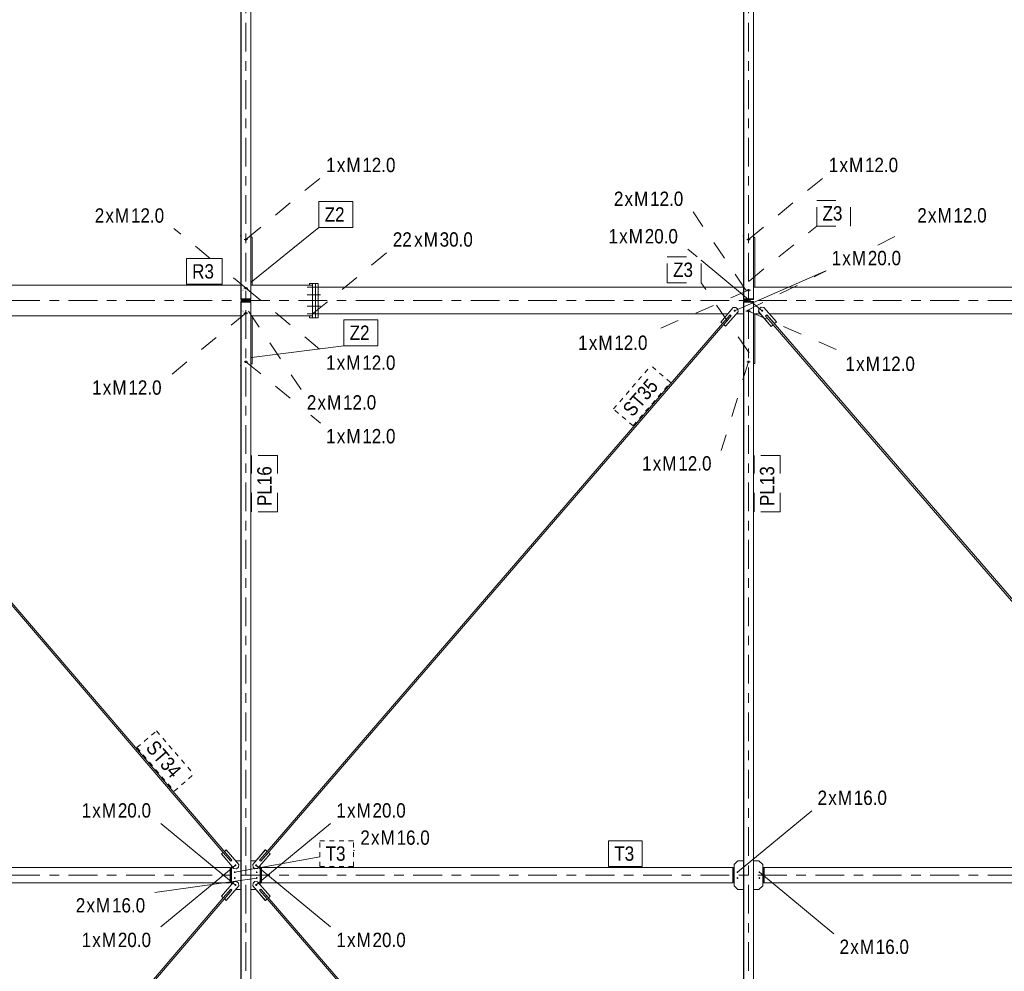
# Model space of a CAD drawing. Header units: millimetres. Extents: x -54 to 556, y -102 to 998.
# Tile 13 of 34: x 239 to 342, y 160 to 259. Entities that reach past the tile are written whole.
import ezdxf

# ---------------------------------------------------------------- set-up
doc = ezdxf.new("R2010")
doc.units = ezdxf.units.MM
for name, pattern in [('XKITLINE00', [0]), ('XKITLINE02', [4, 2, -2]), ('XKITLINE03', [6, 3, -1, 1, -1]), ('XKITLINE04', [3, 0.5, -0.5, 0.5, -0.5, 0.5, -0.5])]:
    doc.linetypes.add(name, pattern=pattern)
for name, color, linetype, lineweight in [('Element', 2, 'Continuous', 0), ('Spoina', 1, 'Continuous', 0), ('Znak elementu', 2, 'Continuous', 0), ('Znak śruby', 4, 'Continuous', 0), ('Śruba', 3, 'Continuous', 0)]:
    doc.layers.add(name, color=color, linetype=linetype, lineweight=lineweight)
doc.styles.add('ARIAL', font='ARIAL.TTF')

msp = doc.modelspace()

# ---------------------------------------------------------------- hatches: boundary and pattern name
at = {"layer": 'Śruba'}
for points in [[(313.46, 228.95), (313.46, 228.96), (313.46, 228.97), (313.47, 228.98), (313.47, 228.99), (313.48, 229), (313.48, 229.01), (313.49, 229.02), (313.5, 229.03), (313.51, 229.03), (313.52, 229.04), (313.53, 229.04), (313.54, 229.05), (313.55, 229.05), (313.56, 229.05), (313.57, 229.05), (313.58, 229.05), (313.59, 229.05), (313.6, 229.05), (313.61, 229.04), (313.62, 229.04), (313.63, 229.03), (313.64, 229.02), (313.65, 229.02), (313.65, 229.01), (313.66, 229), (313.67, 228.99), (313.67, 228.98), (313.67, 228.97), (313.68, 228.96), (313.68, 228.95), (313.68, 228.94), (313.68, 228.93), (313.68, 228.92), (313.67, 228.91), (313.67, 228.9), (313.66, 228.89), (313.66, 228.88), (313.65, 228.87), (313.65, 228.86), (313.64, 228.85), (313.63, 228.85), (313.62, 228.84), (313.61, 228.84), (313.6, 228.84), (313.59, 228.83), (313.58, 228.83), (313.57, 228.83), (313.56, 228.83), (313.55, 228.83), (313.54, 228.84), (313.53, 228.84), (313.52, 228.84), (313.51, 228.85), (313.5, 228.86), (313.49, 228.86), (313.48, 228.87), (313.48, 228.88), (313.47, 228.89), (313.47, 228.9), (313.46, 228.91), (313.46, 228.92), (313.46, 228.93), (313.46, 228.94)], [(316.33, 228.95), (316.33, 228.96), (316.34, 228.97), (316.34, 228.98), (316.34, 228.99), (316.35, 229), (316.36, 229.01), (316.36, 229.02), (316.37, 229.03), (316.38, 229.03), (316.39, 229.04), (316.4, 229.04), (316.41, 229.05), (316.42, 229.05), (316.43, 229.05), (316.44, 229.05), (316.45, 229.05), (316.46, 229.05), (316.47, 229.05), (316.48, 229.04), (316.49, 229.04), (316.5, 229.03), (316.51, 229.03), (316.52, 229.02), (316.53, 229.01), (316.53, 229), (316.54, 228.99), (316.54, 228.98), (316.55, 228.97), (316.55, 228.96), (316.55, 228.95), (316.55, 228.94), (316.55, 228.93), (316.55, 228.92), (316.55, 228.91), (316.54, 228.9), (316.54, 228.89), (316.53, 228.88), (316.53, 228.87), (316.52, 228.86), (316.51, 228.86), (316.5, 228.85), (316.49, 228.84), (316.48, 228.84), (316.47, 228.84), (316.46, 228.83), (316.45, 228.83), (316.44, 228.83), (316.43, 228.83), (316.42, 228.83), (316.41, 228.84), (316.4, 228.84), (316.39, 228.84), (316.38, 228.85), (316.37, 228.86), (316.36, 228.86), (316.36, 228.87), (316.35, 228.88), (316.34, 228.89), (316.34, 228.9), (316.34, 228.91), (316.33, 228.92), (316.33, 228.93), (316.33, 228.94)], [(261.31, 171.03), (261.31, 171.04), (261.31, 171.05), (261.32, 171.06), (261.32, 171.07), (261.33, 171.08), (261.33, 171.09), (261.34, 171.1), (261.35, 171.1), (261.36, 171.11), (261.37, 171.12), (261.38, 171.12), (261.39, 171.12), (261.4, 171.13), (261.41, 171.13), (261.42, 171.13), (261.43, 171.13), (261.44, 171.13), (261.45, 171.12), (261.46, 171.12), (261.47, 171.12), (261.48, 171.11), (261.49, 171.1), (261.5, 171.1), (261.5, 171.09), (261.51, 171.08), (261.51, 171.07), (261.52, 171.06), (261.52, 171.05), (261.53, 171.04), (261.53, 171.03), (261.53, 171.02), (261.53, 171.01), (261.53, 171), (261.52, 170.99), (261.52, 170.98), (261.51, 170.97), (261.51, 170.96), (261.5, 170.95), (261.5, 170.94), (261.49, 170.93), (261.48, 170.93), (261.47, 170.92), (261.46, 170.92), (261.45, 170.91), (261.44, 170.91), (261.43, 170.91), (261.42, 170.91), (261.41, 170.91), (261.4, 170.91), (261.39, 170.91), (261.38, 170.92), (261.37, 170.92), (261.36, 170.93), (261.35, 170.93), (261.34, 170.94), (261.33, 170.95), (261.33, 170.96), (261.32, 170.97), (261.32, 170.98), (261.31, 170.99), (261.31, 171), (261.31, 171.01), (261.31, 171.02)], [(263.48, 171.03), (263.48, 171.04), (263.49, 171.05), (263.49, 171.06), (263.49, 171.07), (263.5, 171.08), (263.51, 171.09), (263.51, 171.1), (263.52, 171.11), (263.53, 171.11), (263.54, 171.12), (263.55, 171.12), (263.56, 171.13), (263.57, 171.13), (263.58, 171.13), (263.59, 171.13), (263.6, 171.13), (263.61, 171.13), (263.62, 171.13), (263.63, 171.12), (263.64, 171.12), (263.65, 171.11), (263.66, 171.1), (263.67, 171.1), (263.68, 171.09), (263.68, 171.08), (263.69, 171.07), (263.69, 171.06), (263.7, 171.05), (263.7, 171.04), (263.7, 171.03), (263.7, 171.02), (263.7, 171.01), (263.7, 171), (263.7, 170.99), (263.69, 170.98), (263.69, 170.97), (263.68, 170.96), (263.68, 170.95), (263.67, 170.94), (263.66, 170.93), (263.65, 170.93), (263.64, 170.92), (263.63, 170.92), (263.62, 170.91), (263.61, 170.91), (263.6, 170.91), (263.59, 170.91), (263.58, 170.91), (263.57, 170.91), (263.56, 170.92), (263.55, 170.92), (263.54, 170.92), (263.53, 170.93), (263.52, 170.94), (263.51, 170.94), (263.51, 170.95), (263.5, 170.96), (263.49, 170.97), (263.49, 170.98), (263.49, 170.99), (263.48, 171), (263.48, 171.01), (263.48, 171.02)], [(261.26, 170.31), (261.26, 170.32), (261.26, 170.33), (261.27, 170.33), (261.27, 170.34), (261.28, 170.35), (261.28, 170.36), (261.29, 170.36), (261.29, 170.37), (261.3, 170.37), (261.31, 170.38), (261.32, 170.38), (261.32, 170.39), (261.33, 170.39), (261.34, 170.39), (261.35, 170.39), (261.36, 170.39), (261.37, 170.39), (261.38, 170.39), (261.38, 170.38), (261.39, 170.38), (261.4, 170.37), (261.41, 170.37), (261.41, 170.36), (261.42, 170.36), (261.43, 170.35), (261.43, 170.34), (261.43, 170.33), (261.44, 170.33), (261.44, 170.32), (261.44, 170.31), (261.44, 170.3), (261.44, 170.29), (261.44, 170.28), (261.44, 170.27), (261.43, 170.27), (261.43, 170.26), (261.43, 170.25), (261.42, 170.24), (261.41, 170.24), (261.41, 170.23), (261.4, 170.23), (261.39, 170.22), (261.38, 170.22), (261.38, 170.21), (261.37, 170.21), (261.36, 170.21), (261.35, 170.21), (261.34, 170.21), (261.33, 170.21), (261.32, 170.21), (261.32, 170.22), (261.31, 170.22), (261.3, 170.23), (261.29, 170.23), (261.29, 170.24), (261.28, 170.24), (261.28, 170.25), (261.27, 170.26), (261.27, 170.27), (261.26, 170.27), (261.26, 170.28), (261.26, 170.29), (261.26, 170.3)], [(261.26, 169.71), (261.26, 169.72), (261.26, 169.73), (261.27, 169.73), (261.27, 169.74), (261.28, 169.75), (261.28, 169.76), (261.29, 169.76), (261.29, 169.77), (261.3, 169.77), (261.31, 169.78), (261.32, 169.78), (261.32, 169.79), (261.33, 169.79), (261.34, 169.79), (261.35, 169.79), (261.36, 169.79), (261.37, 169.79), (261.38, 169.79), (261.38, 169.78), (261.39, 169.78), (261.4, 169.77), (261.41, 169.77), (261.41, 169.76), (261.42, 169.76), (261.43, 169.75), (261.43, 169.74), (261.43, 169.73), (261.44, 169.73), (261.44, 169.72), (261.44, 169.71), (261.44, 169.7), (261.44, 169.69), (261.44, 169.68), (261.44, 169.67), (261.43, 169.67), (261.43, 169.66), (261.43, 169.65), (261.42, 169.64), (261.41, 169.64), (261.41, 169.63), (261.4, 169.63), (261.39, 169.62), (261.38, 169.62), (261.38, 169.61), (261.37, 169.61), (261.36, 169.61), (261.35, 169.61), (261.34, 169.61), (261.33, 169.61), (261.32, 169.61), (261.32, 169.62), (261.31, 169.62), (261.3, 169.63), (261.29, 169.63), (261.29, 169.64), (261.28, 169.64), (261.28, 169.65), (261.27, 169.66), (261.27, 169.67), (261.26, 169.67), (261.26, 169.68), (261.26, 169.69), (261.26, 169.7)], [(263.56, 170.31), (263.56, 170.32), (263.56, 170.33), (263.57, 170.33), (263.57, 170.34), (263.57, 170.35), (263.58, 170.36), (263.59, 170.36), (263.59, 170.37), (263.6, 170.37), (263.61, 170.38), (263.61, 170.38), (263.62, 170.39), (263.63, 170.39), (263.64, 170.39), (263.65, 170.39), (263.66, 170.39), (263.67, 170.39), (263.68, 170.39), (263.68, 170.38), (263.69, 170.38), (263.7, 170.37), (263.71, 170.37), (263.71, 170.36), (263.72, 170.36), (263.72, 170.35), (263.73, 170.34), (263.73, 170.33), (263.74, 170.33), (263.74, 170.32), (263.74, 170.31), (263.74, 170.3), (263.74, 170.29), (263.74, 170.28), (263.74, 170.27), (263.73, 170.27), (263.73, 170.26), (263.72, 170.25), (263.72, 170.24), (263.71, 170.24), (263.71, 170.23), (263.7, 170.23), (263.69, 170.22), (263.68, 170.22), (263.68, 170.21), (263.67, 170.21), (263.66, 170.21), (263.65, 170.21), (263.64, 170.21), (263.63, 170.21), (263.62, 170.21), (263.61, 170.22), (263.61, 170.22), (263.6, 170.23), (263.59, 170.23), (263.59, 170.24), (263.58, 170.24), (263.57, 170.25), (263.57, 170.26), (263.57, 170.27), (263.56, 170.27), (263.56, 170.28), (263.56, 170.29), (263.56, 170.3)], [(263.56, 169.71), (263.56, 169.72), (263.56, 169.73), (263.57, 169.73), (263.57, 169.74), (263.57, 169.75), (263.58, 169.76), (263.59, 169.76), (263.59, 169.77), (263.6, 169.77), (263.61, 169.78), (263.61, 169.78), (263.62, 169.79), (263.63, 169.79), (263.64, 169.79), (263.65, 169.79), (263.66, 169.79), (263.67, 169.79), (263.68, 169.79), (263.68, 169.78), (263.69, 169.78), (263.7, 169.77), (263.71, 169.77), (263.71, 169.76), (263.72, 169.76), (263.72, 169.75), (263.73, 169.74), (263.73, 169.73), (263.74, 169.73), (263.74, 169.72), (263.74, 169.71), (263.74, 169.7), (263.74, 169.69), (263.74, 169.68), (263.74, 169.67), (263.73, 169.67), (263.73, 169.66), (263.72, 169.65), (263.72, 169.64), (263.71, 169.64), (263.71, 169.63), (263.7, 169.63), (263.69, 169.62), (263.68, 169.62), (263.68, 169.61), (263.67, 169.61), (263.66, 169.61), (263.65, 169.61), (263.64, 169.61), (263.63, 169.61), (263.62, 169.61), (263.61, 169.62), (263.61, 169.62), (263.6, 169.63), (263.59, 169.63), (263.59, 169.64), (263.58, 169.64), (263.57, 169.65), (263.57, 169.66), (263.57, 169.67), (263.56, 169.67), (263.56, 169.68), (263.56, 169.69), (263.56, 169.7)], [(313.76, 170.31), (313.76, 170.32), (313.76, 170.33), (313.77, 170.33), (313.77, 170.34), (313.78, 170.35), (313.78, 170.36), (313.79, 170.36), (313.79, 170.37), (313.8, 170.37), (313.81, 170.38), (313.82, 170.38), (313.82, 170.39), (313.83, 170.39), (313.84, 170.39), (313.85, 170.39), (313.86, 170.39), (313.87, 170.39), (313.88, 170.39), (313.88, 170.38), (313.89, 170.38), (313.9, 170.37), (313.91, 170.37), (313.91, 170.36), (313.92, 170.36), (313.93, 170.35), (313.93, 170.34), (313.93, 170.33), (313.94, 170.33), (313.94, 170.32), (313.94, 170.31), (313.94, 170.3), (313.94, 170.29), (313.94, 170.28), (313.94, 170.27), (313.93, 170.27), (313.93, 170.26), (313.93, 170.25), (313.92, 170.24), (313.91, 170.24), (313.91, 170.23), (313.9, 170.23), (313.89, 170.22), (313.88, 170.22), (313.88, 170.21), (313.87, 170.21), (313.86, 170.21), (313.85, 170.21), (313.84, 170.21), (313.83, 170.21), (313.82, 170.21), (313.82, 170.22), (313.81, 170.22), (313.8, 170.23), (313.79, 170.23), (313.79, 170.24), (313.78, 170.24), (313.78, 170.25), (313.77, 170.26), (313.77, 170.27), (313.76, 170.27), (313.76, 170.28), (313.76, 170.29), (313.76, 170.3)], [(313.76, 169.71), (313.76, 169.72), (313.76, 169.73), (313.77, 169.73), (313.77, 169.74), (313.78, 169.75), (313.78, 169.76), (313.79, 169.76), (313.79, 169.77), (313.8, 169.77), (313.81, 169.78), (313.82, 169.78), (313.82, 169.79), (313.83, 169.79), (313.84, 169.79), (313.85, 169.79), (313.86, 169.79), (313.87, 169.79), (313.88, 169.79), (313.88, 169.78), (313.89, 169.78), (313.9, 169.77), (313.91, 169.77), (313.91, 169.76), (313.92, 169.76), (313.93, 169.75), (313.93, 169.74), (313.93, 169.73), (313.94, 169.73), (313.94, 169.72), (313.94, 169.71), (313.94, 169.7), (313.94, 169.69), (313.94, 169.68), (313.94, 169.67), (313.93, 169.67), (313.93, 169.66), (313.93, 169.65), (313.92, 169.64), (313.91, 169.64), (313.91, 169.63), (313.9, 169.63), (313.89, 169.62), (313.88, 169.62), (313.88, 169.61), (313.87, 169.61), (313.86, 169.61), (313.85, 169.61), (313.84, 169.61), (313.83, 169.61), (313.82, 169.61), (313.82, 169.62), (313.81, 169.62), (313.8, 169.63), (313.79, 169.63), (313.79, 169.64), (313.78, 169.64), (313.78, 169.65), (313.77, 169.66), (313.77, 169.67), (313.76, 169.67), (313.76, 169.68), (313.76, 169.69), (313.76, 169.7)], [(316.06, 170.31), (316.06, 170.32), (316.06, 170.33), (316.07, 170.33), (316.07, 170.34), (316.07, 170.35), (316.08, 170.36), (316.09, 170.36), (316.09, 170.37), (316.1, 170.37), (316.11, 170.38), (316.12, 170.38), (316.12, 170.39), (316.13, 170.39), (316.14, 170.39), (316.15, 170.39), (316.16, 170.39), (316.17, 170.39), (316.18, 170.39), (316.18, 170.38), (316.19, 170.38), (316.2, 170.37), (316.21, 170.37), (316.21, 170.36), (316.22, 170.36), (316.22, 170.35), (316.23, 170.34), (316.23, 170.33), (316.24, 170.33), (316.24, 170.32), (316.24, 170.31), (316.24, 170.3), (316.24, 170.29), (316.24, 170.28), (316.24, 170.27), (316.23, 170.27), (316.23, 170.26), (316.22, 170.25), (316.22, 170.24), (316.21, 170.24), (316.21, 170.23), (316.2, 170.23), (316.19, 170.22), (316.18, 170.22), (316.18, 170.21), (316.17, 170.21), (316.16, 170.21), (316.15, 170.21), (316.14, 170.21), (316.13, 170.21), (316.12, 170.21), (316.12, 170.22), (316.11, 170.22), (316.1, 170.23), (316.09, 170.23), (316.09, 170.24), (316.08, 170.24), (316.07, 170.25), (316.07, 170.26), (316.07, 170.27), (316.06, 170.27), (316.06, 170.28), (316.06, 170.29), (316.06, 170.3)], [(316.06, 169.71), (316.06, 169.72), (316.06, 169.73), (316.07, 169.73), (316.07, 169.74), (316.07, 169.75), (316.08, 169.76), (316.09, 169.76), (316.09, 169.77), (316.1, 169.77), (316.11, 169.78), (316.12, 169.78), (316.12, 169.79), (316.13, 169.79), (316.14, 169.79), (316.15, 169.79), (316.16, 169.79), (316.17, 169.79), (316.18, 169.79), (316.18, 169.78), (316.19, 169.78), (316.2, 169.77), (316.21, 169.77), (316.21, 169.76), (316.22, 169.76), (316.22, 169.75), (316.23, 169.74), (316.23, 169.73), (316.24, 169.73), (316.24, 169.72), (316.24, 169.71), (316.24, 169.7), (316.24, 169.69), (316.24, 169.68), (316.24, 169.67), (316.23, 169.67), (316.23, 169.66), (316.22, 169.65), (316.22, 169.64), (316.21, 169.64), (316.21, 169.63), (316.2, 169.63), (316.19, 169.62), (316.18, 169.62), (316.18, 169.61), (316.17, 169.61), (316.16, 169.61), (316.15, 169.61), (316.14, 169.61), (316.13, 169.61), (316.12, 169.61), (316.12, 169.62), (316.11, 169.62), (316.1, 169.63), (316.09, 169.63), (316.09, 169.64), (316.08, 169.64), (316.07, 169.65), (316.07, 169.66), (316.07, 169.67), (316.06, 169.67), (316.06, 169.68), (316.06, 169.69), (316.06, 169.7)], [(261.31, 168.99), (261.31, 169), (261.31, 169.01), (261.32, 169.02), (261.32, 169.03), (261.33, 169.04), (261.33, 169.05), (261.34, 169.06), (261.35, 169.07), (261.36, 169.07), (261.37, 169.08), (261.38, 169.08), (261.39, 169.09), (261.4, 169.09), (261.41, 169.09), (261.42, 169.09), (261.43, 169.09), (261.44, 169.09), (261.45, 169.09), (261.46, 169.08), (261.47, 169.08), (261.48, 169.07), (261.49, 169.07), (261.5, 169.06), (261.5, 169.05), (261.51, 169.04), (261.51, 169.03), (261.52, 169.02), (261.52, 169.01), (261.53, 169), (261.53, 168.99), (261.53, 168.98), (261.53, 168.97), (261.53, 168.96), (261.52, 168.95), (261.52, 168.94), (261.51, 168.93), (261.51, 168.92), (261.5, 168.91), (261.5, 168.9), (261.49, 168.9), (261.48, 168.89), (261.47, 168.88), (261.46, 168.88), (261.45, 168.88), (261.44, 168.87), (261.43, 168.87), (261.42, 168.87), (261.41, 168.87), (261.4, 168.87), (261.39, 168.88), (261.38, 168.88), (261.37, 168.88), (261.36, 168.89), (261.35, 168.9), (261.34, 168.9), (261.33, 168.91), (261.33, 168.92), (261.32, 168.93), (261.32, 168.94), (261.31, 168.95), (261.31, 168.96), (261.31, 168.97), (261.31, 168.98)], [(263.48, 168.99), (263.48, 169), (263.49, 169.01), (263.49, 169.02), (263.49, 169.03), (263.5, 169.04), (263.51, 169.05), (263.51, 169.06), (263.52, 169.06), (263.53, 169.07), (263.54, 169.08), (263.55, 169.08), (263.56, 169.08), (263.57, 169.09), (263.58, 169.09), (263.59, 169.09), (263.6, 169.09), (263.61, 169.09), (263.62, 169.09), (263.63, 169.08), (263.64, 169.08), (263.65, 169.07), (263.66, 169.07), (263.67, 169.06), (263.68, 169.05), (263.68, 169.04), (263.69, 169.03), (263.69, 169.02), (263.7, 169.01), (263.7, 169), (263.7, 168.99), (263.7, 168.98), (263.7, 168.97), (263.7, 168.96), (263.7, 168.95), (263.69, 168.94), (263.69, 168.93), (263.68, 168.92), (263.68, 168.91), (263.67, 168.9), (263.66, 168.9), (263.65, 168.89), (263.64, 168.88), (263.63, 168.88), (263.62, 168.87), (263.61, 168.87), (263.6, 168.87), (263.59, 168.87), (263.58, 168.87), (263.57, 168.87), (263.56, 168.87), (263.55, 168.88), (263.54, 168.88), (263.53, 168.89), (263.52, 168.89), (263.51, 168.9), (263.51, 168.91), (263.5, 168.92), (263.49, 168.93), (263.49, 168.94), (263.49, 168.95), (263.48, 168.96), (263.48, 168.97), (263.48, 168.98)]]:
    msp.add_hatch(color=256, dxfattribs=at).paths.add_polyline_path(points, flags=17)

# ---------------------------------------------------------------- linework, layer by layer
at = {"layer": 'Element', "linetype": 'XKITLINE00', "lineweight": 0}
for p, q in [((262, 230.18), (262, 349.82)), ((262, 230.18), (262, 349.82)), ((262.03, 230.18), (262.03, 349.82)), ((262.03, 230.18), (262.03, 349.82)), ((263.03, 230.18), (263.03, 349.82)), ((314.5, 230.18), (314.5, 349.82)), ((314.5, 230.18), (314.5, 349.82)), ((314.53, 230.18), (314.53, 349.82)), ((314.53, 230.18), (314.53, 349.82)), ((315.53, 230.18), (315.53, 349.82)), ((261.95, 236.79), (261.95, 236.73)), ((261.95, 236.79), (262, 236.79)), ((261.95, 236.73), (262, 236.73)), ((263.03, 236.79), (263.05, 236.79)), ((263.03, 236.73), (263.05, 236.73)), ((263.03, 236.62), (263.16, 236.62)), ((263.03, 236.61), (263.16, 236.61)), ((263.05, 236.79), (263.05, 236.73)), ((263.16, 236.61), (263.16, 236.62)), ((263.16, 231.6), (263.16, 236.61)), ((314.45, 236.79), (314.45, 236.73)), ((314.45, 236.79), (314.5, 236.79)), ((314.45, 236.73), (314.5, 236.73)), ((315.53, 236.79), (315.55, 236.79)), ((315.53, 236.73), (315.55, 236.73)), ((315.53, 236.58), (315.66, 236.58)), ((315.55, 236.79), (315.55, 236.73)), ((315.66, 236.58), (315.66, 231.4)), ((262, 233.5), (262, 232.28)), ((262, 233.49), (262, 233.49)), ((314.5, 232.28), (314.5, 233.5)), ((314.5, 233.49), (314.5, 233.49)), ((211.1, 231.6), (262, 231.6)), ((262, 232.28), (262, 232.28)), ((263.03, 231.6), (269.46, 231.6)), ((269.77, 231.8), (269.17, 231.8)), ((269.17, 231.6), (269.17, 231.8)), ((269.46, 228.4), (269.46, 231.6)), ((269.47, 228.2), (269.47, 231.8)), ((269.77, 231.8), (269.77, 228.2)), ((270.07, 231.8), (269.77, 231.8)), ((269.77, 228.2), (269.77, 231.8)), ((270.07, 228.2), (270.07, 231.8)), ((270.07, 231.4), (314.5, 231.4)), ((314.5, 232.28), (314.5, 232.28)), ((315.53, 231.4), (367, 231.4)), ((262, 230.18), (262, 230.18)), ((262, 230.18), (262, 230.1)), ((262.03, 230.18), (262, 230.18)), ((262, 230.1), (263.03, 230.1)), ((262, 229.9), (262, 229.82)), ((262, 229.9), (263.03, 229.9)), ((262, 110.18), (262, 229.82)), ((262, 110.18), (262, 229.82)), ((262, 229.82), (262, 229.82)), ((262, 229.82), (262.03, 229.82)), ((262.03, 230.18), (262.03, 230.18)), ((262.03, 230.18), (262.03, 230.18)), ((262.03, 230.18), (263.03, 230.18)), ((262.03, 230.1), (262.03, 230.18)), ((262.03, 229.82), (262.03, 229.9)), ((262.03, 110.18), (262.03, 229.82)), ((262.03, 110.18), (262.03, 229.82)), ((262.03, 229.82), (262.03, 229.82)), ((262.03, 229.82), (262.03, 229.82)), ((262.03, 229.82), (263.03, 229.82)), ((263.03, 230.1), (263.03, 230.18)), ((263.03, 229.9), (263.03, 229.82)), ((263.03, 110.18), (263.03, 229.82)), ((314.5, 230.18), (314.5, 230.18)), ((314.5, 230.18), (314.5, 230.1)), ((314.53, 230.18), (314.5, 230.18)), ((314.5, 230.1), (315.53, 230.1)), ((314.5, 229.9), (314.5, 229.82)), ((314.5, 229.9), (315.53, 229.9)), ((314.5, 110.18), (314.5, 229.82)), ((314.5, 110.18), (314.5, 229.82)), ((314.5, 229.82), (314.5, 229.82)), ((314.5, 229.82), (314.53, 229.82)), ((314.53, 230.18), (314.53, 230.18)), ((314.53, 230.18), (314.53, 230.18)), ((314.53, 230.18), (315.53, 230.18)), ((314.53, 230.1), (314.53, 230.18)), ((314.53, 229.82), (314.53, 229.9)), ((314.53, 110.18), (314.53, 229.82)), ((314.53, 110.18), (314.53, 229.82)), ((314.53, 229.82), (314.53, 229.82)), ((314.53, 229.82), (314.53, 229.82)), ((314.53, 229.82), (315.53, 229.82)), ((315.53, 230.1), (315.53, 230.18)), ((315.53, 229.9), (315.53, 229.82)), ((315.53, 110.18), (315.53, 229.82)), ((261.05, 171.56), (212.52, 228.3)), ((212.77, 228.4), (262, 228.4)), ((263.03, 228.4), (269.46, 228.4)), ((263.16, 228.4), (263.16, 223.38)), ((264.07, 171.46), (313.2, 228.4)), ((269.17, 228.2), (269.17, 228.4)), ((270.07, 228.6), (312.83, 228.6)), ((313.41, 229.27), (312.11, 227.76)), ((312.11, 227.76), (313.42, 229.27)), ((313.08, 228.5), (312.3, 227.59)), ((312.42, 227.49), (313.2, 228.4)), ((313.92, 228.84), (312.61, 227.32)), ((313.09, 228.49), (313.08, 228.5)), ((313.2, 228.4), (313.08, 228.5)), ((313.11, 228.48), (313.09, 228.49)), ((313.14, 228.45), (313.11, 228.48)), ((313.17, 228.42), (313.14, 228.45)), ((313.19, 228.4), (313.17, 228.42)), ((313.2, 228.4), (313.19, 228.4)), ((313.2, 228.4), (313.2, 228.4)), ((313.69, 229.29), (313.41, 229.27)), ((313.41, 229.27), (313.42, 229.27)), ((313.42, 229.27), (313.7, 229.29)), ((313.69, 229.29), (313.69, 229.29)), ((313.69, 229.29), (313.7, 229.29)), ((313.7, 229.29), (313.9, 229.12)), ((313.71, 228.6), (314.5, 228.6)), ((313.9, 229.12), (313.92, 228.84)), ((315.53, 228.6), (316.27, 228.6)), ((315.66, 228.6), (315.66, 223.42)), ((316.09, 229.11), (316.07, 228.83)), ((316.07, 228.83), (317.38, 227.31)), ((316.07, 228.83), (316.08, 228.83)), ((316.08, 228.83), (316.1, 229.11)), ((317.39, 227.31), (316.08, 228.83)), ((316.32, 229.3), (316.09, 229.11)), ((316.09, 229.11), (316.1, 229.11)), ((316.1, 229.11), (316.33, 229.3)), ((316.32, 229.3), (316.33, 229.3)), ((316.33, 229.3), (316.61, 229.28)), ((316.61, 229.28), (317.92, 227.77)), ((316.79, 228.38), (316.82, 228.41)), ((316.79, 228.38), (317.57, 227.47)), ((316.83, 228.41), (316.82, 228.41)), ((316.83, 228.41), (316.94, 228.51)), ((316.87, 228.45), (316.83, 228.41)), ((316.9, 228.48), (316.87, 228.45)), ((316.91, 228.49), (316.9, 228.48)), ((366.07, 171.58), (316.94, 228.51)), ((317.73, 227.61), (316.94, 228.51)), ((317.2, 228.6), (367, 228.6)), ((260.15, 172.37), (213.18, 227.28)), ((264.74, 172.47), (312.3, 227.59)), ((269.17, 228.2), (269.77, 228.2)), ((269.77, 228.2), (270.07, 228.2)), ((312.11, 227.76), (312.29, 227.59)), ((312.11, 227.76), (312.11, 227.76)), ((312.3, 227.59), (312.11, 227.76)), ((312.29, 227.59), (312.3, 227.59)), ((312.42, 227.49), (312.6, 227.32)), ((312.42, 227.49), (312.42, 227.49)), ((312.61, 227.32), (312.42, 227.49)), ((312.6, 227.32), (312.61, 227.32)), ((317.38, 227.31), (317.39, 227.31)), ((317.57, 227.47), (317.39, 227.31)), ((365.13, 172.36), (317.57, 227.47)), ((317.72, 227.61), (317.73, 227.61)), ((317.92, 227.77), (317.73, 227.61)), ((261.95, 223.27), (261.95, 223.21)), ((261.95, 223.27), (262, 223.27)), ((261.95, 223.21), (262, 223.21)), ((263.03, 223.39), (263.16, 223.39)), ((263.03, 223.38), (263.16, 223.38)), ((263.03, 223.27), (263.05, 223.27)), ((263.03, 223.21), (263.05, 223.21)), ((263.05, 223.27), (263.05, 223.21)), ((314.45, 223.27), (314.45, 223.21)), ((314.45, 223.27), (314.5, 223.27)), ((314.45, 223.21), (314.5, 223.21)), ((315.66, 223.42), (315.53, 223.42)), ((315.53, 223.27), (315.55, 223.27)), ((315.53, 223.21), (315.55, 223.21)), ((315.55, 223.27), (315.55, 223.21)), ((259.96, 172.21), (260.15, 172.37)), ((259.96, 172.21), (260.15, 172.37)), ((261.26, 170.69), (259.96, 172.21)), ((259.96, 172.21), (259.96, 172.21)), ((261.26, 170.69), (259.96, 172.21)), ((260.15, 172.37), (260.15, 172.37)), ((260.15, 172.37), (260.93, 171.46)), ((260.27, 172.48), (260.46, 172.64)), ((260.27, 172.48), (260.28, 172.48)), ((260.28, 172.48), (260.47, 172.64)), ((261.06, 171.56), (260.28, 172.48)), ((260.46, 172.64), (260.47, 172.64)), ((260.47, 172.64), (261.77, 171.12)), ((263.24, 171.12), (264.54, 172.64)), ((263.24, 171.12), (264.55, 172.64)), ((265.05, 172.21), (263.74, 170.69)), ((264.74, 172.47), (263.95, 171.56)), ((264.08, 171.46), (264.86, 172.37)), ((264.54, 172.64), (264.55, 172.64)), ((264.55, 172.64), (264.74, 172.47)), ((264.86, 172.37), (264.86, 172.37)), ((264.86, 172.37), (265.05, 172.21)), ((260.88, 170.8), (211.66, 170.8)), ((260.88, 169.2), (260.88, 170.8)), ((260.92, 170.8), (260.88, 170.8)), ((260.88, 169.2), (260.88, 170.8)), ((260.92, 169.2), (260.92, 170.8)), ((260.92, 170.78), (261, 170.78)), ((260.93, 171.46), (260.99, 171.51)), ((260.93, 171.46), (260.94, 171.47)), ((260.94, 171.47), (260.96, 171.49)), ((260.96, 171.49), (260.99, 171.51)), ((260.99, 171.51), (261.06, 171.56)), ((260.99, 171.51), (261.02, 171.54)), ((261, 169), (261, 171)), ((261, 169.01), (261, 170.99)), ((261.02, 171.54), (261.05, 171.56)), ((261.05, 171.56), (261.05, 171.56)), ((261.05, 171.56), (261.06, 171.56)), ((261.44, 171.5), (262, 171.5)), ((261.74, 170.84), (261.55, 170.67)), ((261.77, 171.12), (261.74, 170.84)), ((263.03, 171.5), (263.56, 171.5)), ((263.24, 171.12), (263.26, 170.84)), ((263.24, 171.12), (263.24, 171.12)), ((263.26, 170.84), (263.24, 171.12)), ((263.26, 170.84), (263.46, 170.67)), ((263.26, 170.84), (263.26, 170.84)), ((263.46, 170.67), (263.26, 170.84)), ((263.95, 171.56), (264.08, 171.46)), ((264, 169.01), (264, 170.99)), ((264, 170.78), (264.09, 170.78)), ((264.07, 170.78), (264.07, 170.8)), ((264.07, 170.8), (264.09, 170.8)), ((264.09, 170.78), (264.09, 170.8)), ((264.09, 170.8), (264.09, 169.2)), ((264.09, 170.8), (264.16, 170.8)), ((264.12, 169.2), (264.12, 170.8)), ((264.16, 169.2), (264.16, 170.8)), ((264.16, 170.8), (313.38, 170.8)), ((264.16, 170.8), (264.16, 169.2)), ((313.42, 170.8), (313.38, 170.8)), ((313.38, 169.2), (313.38, 170.8)), ((313.38, 170.8), (313.38, 169.2)), ((313.42, 169.2), (313.42, 170.8)), ((313.42, 170.78), (313.5, 170.78)), ((313.9, 171.5), (313.5, 171.1)), ((313.5, 171.1), (313.9, 171.5)), ((313.5, 171.1), (313.5, 168.9)), ((313.5, 171.1), (313.5, 171.1)), ((313.5, 171.1), (313.5, 168.9)), ((314.5, 171.5), (313.9, 171.5)), ((315.53, 171.5), (316.1, 171.5)), ((316.5, 171.1), (316.1, 171.5)), ((316.5, 168.9), (316.5, 171.1)), ((316.5, 170.78), (316.59, 170.78)), ((316.57, 170.78), (316.57, 170.8)), ((316.57, 170.8), (316.59, 170.8)), ((316.59, 170.78), (316.59, 170.8)), ((316.59, 170.8), (316.59, 169.2)), ((316.59, 170.8), (316.66, 170.8)), ((316.62, 169.2), (316.62, 170.8)), ((316.66, 169.2), (316.66, 170.8)), ((316.66, 170.8), (365.88, 170.8)), ((316.66, 170.8), (316.66, 169.2)), ((261.54, 170.67), (261.26, 170.69)), ((261.26, 170.69), (261.26, 170.69)), ((261.55, 170.67), (261.26, 170.69)), ((261.54, 170.67), (261.54, 170.67)), ((261.54, 170.67), (261.55, 170.67)), ((262.01, 169.96), (262.01, 170.04)), ((262.01, 170.04), (262.03, 170.04)), ((262.03, 169.96), (262.01, 169.96)), ((263.74, 170.69), (263.46, 170.67)), ((263.46, 170.67), (263.46, 170.67)), ((314.51, 169.84), (314.51, 169.92)), ((314.51, 169.92), (314.53, 169.92)), ((314.53, 169.84), (314.51, 169.84)), ((211.66, 169.2), (260.88, 169.2)), ((261.26, 169.31), (259.96, 167.79)), ((259.96, 167.79), (261.26, 169.31)), ((261.77, 168.88), (260.47, 167.36)), ((260.92, 169.2), (260.88, 169.2)), ((260.92, 169.22), (261, 169.22)), ((261.54, 169.33), (261.26, 169.31)), ((261.26, 169.31), (261.55, 169.33)), ((261.26, 169.31), (261.26, 169.31)), ((261.54, 169.33), (261.54, 169.33)), ((261.54, 169.33), (261.55, 169.33)), ((261.55, 169.33), (261.74, 169.16)), ((261.74, 169.16), (261.77, 168.88)), ((263.26, 169.16), (263.24, 168.88)), ((263.24, 168.88), (263.26, 169.16)), ((263.24, 168.88), (264.54, 167.36)), ((263.24, 168.88), (263.24, 168.88)), ((264.55, 167.36), (263.24, 168.88)), ((263.46, 169.33), (263.26, 169.16)), ((263.26, 169.16), (263.46, 169.33)), ((263.26, 169.16), (263.26, 169.16)), ((263.46, 169.33), (263.46, 169.33)), ((263.46, 169.33), (263.74, 169.31)), ((263.74, 169.31), (265.05, 167.79)), ((264, 169.22), (264.09, 169.22)), ((264.07, 169.2), (264.07, 169.22)), ((264.09, 169.2), (264.07, 169.2)), ((264.09, 169.2), (264.09, 169.22)), ((264.09, 169.2), (264.16, 169.2)), ((313.38, 169.2), (264.16, 169.2)), ((313.42, 169.2), (313.38, 169.2)), ((313.42, 169.22), (313.5, 169.22)), ((313.5, 168.9), (313.9, 168.5)), ((313.5, 168.9), (313.5, 168.9)), ((313.5, 168.9), (313.9, 168.5)), ((316.1, 168.5), (316.5, 168.9)), ((316.5, 169.22), (316.59, 169.22)), ((316.57, 169.2), (316.57, 169.22)), ((316.59, 169.2), (316.57, 169.2)), ((316.59, 169.2), (316.59, 169.22)), ((316.59, 169.2), (316.66, 169.2)), ((365.88, 169.2), (316.66, 169.2)), ((212.52, 111.7), (261.05, 168.44)), ((213.18, 112.72), (260.15, 167.63)), ((259.96, 167.79), (260.15, 167.63)), ((259.96, 167.79), (259.96, 167.79)), ((260.15, 167.63), (259.96, 167.79)), ((260.93, 168.54), (260.15, 167.63)), ((260.15, 167.63), (260.15, 167.63)), ((260.28, 167.52), (261.06, 168.44)), ((260.94, 168.53), (260.93, 168.54)), ((260.93, 168.54), (260.99, 168.49)), ((260.96, 168.51), (260.94, 168.53)), ((260.99, 168.49), (260.96, 168.51)), ((261.02, 168.46), (260.99, 168.49)), ((260.99, 168.49), (261.06, 168.44)), ((261.05, 168.44), (261.02, 168.46)), ((261.05, 168.44), (261.05, 168.44)), ((261.05, 168.44), (261.06, 168.44)), ((261.44, 168.5), (262, 168.5)), ((263.03, 168.5), (263.56, 168.5)), ((264.08, 168.54), (263.95, 168.44)), ((263.95, 168.44), (264.74, 167.53)), ((313.2, 111.6), (264.07, 168.54)), ((264.86, 167.63), (264.08, 168.54)), ((265.05, 167.79), (264.86, 167.63)), ((264.86, 167.63), (264.86, 167.63)), ((314.5, 168.5), (313.9, 168.5)), ((315.53, 168.5), (316.1, 168.5)), ((260.27, 167.52), (260.46, 167.36)), ((260.27, 167.52), (260.28, 167.52)), ((260.47, 167.36), (260.28, 167.52)), ((260.46, 167.36), (260.47, 167.36)), ((264.54, 167.36), (264.55, 167.36)), ((264.74, 167.53), (264.55, 167.36)), ((312.3, 112.41), (264.74, 167.53))]:
    msp.add_line(p, q, dxfattribs=at)
at = {"layer": 'Spoina', "linetype": 'XKITLINE03', "lineweight": 0}
for p, q in [((262.5, -20), (262.5, 960)), ((315, -20), (315, 945.02)), ((-20, 230), (440, 230)), ((-20, 170), (440, 170))]:
    msp.add_line(p, q, dxfattribs=at)
at = {"layer": 'Znak elementu', "linetype": 'XKITLINE00', "lineweight": 0}
for p, q in [((270.14, 240.34), (273.67, 240.34)), ((270.14, 237.64), (270.14, 240.34)), ((273.67, 237.64), (273.67, 240.34)), ((263.06, 231.91), (270.14, 237.64)), ((270.14, 237.64), (273.67, 237.64)), ((256.3, 234.4), (260.05, 234.4)), ((256.3, 231.7), (256.3, 234.4)), ((260.05, 231.7), (260.05, 234.4)), ((256.3, 231.7), (260.05, 231.7)), ((272.75, 227.99), (276.29, 227.99)), ((272.75, 225.29), (272.75, 227.99)), ((276.29, 225.29), (276.29, 227.99)), ((263.09, 224.05), (272.75, 225.29)), ((272.75, 225.29), (276.29, 225.29)), ((300.39, 173.6), (303.92, 173.6)), ((300.39, 170.9), (300.39, 173.6)), ((303.92, 170.9), (303.92, 173.6)), ((300.39, 170.9), (303.92, 170.9))]:
    msp.add_line(p, q, dxfattribs=at)
at = {"layer": 'Znak elementu', "linetype": 'XKITLINE02', "lineweight": 0}
for p, q in [((322.14, 240.46), (325.67, 240.46)), ((322.14, 237.76), (322.14, 240.46)), ((325.67, 237.76), (325.67, 240.46)), ((315.07, 232.04), (322.14, 237.76)), ((322.14, 237.76), (325.67, 237.76)), ((306.53, 234.57), (310.07, 234.57)), ((306.53, 231.87), (306.53, 234.57)), ((310.07, 231.87), (310.07, 234.57)), ((306.53, 231.87), (310.07, 231.87)), ((315.07, 224.56), (310.07, 231.87)), ((263.1, 207.94), (263.1, 213.81)), ((265.8, 213.81), (263.1, 213.81)), ((265.8, 207.94), (265.8, 213.81)), ((315.6, 207.94), (315.6, 213.81)), ((318.3, 213.81), (315.6, 213.81)), ((318.3, 207.94), (318.3, 213.81)), ((265.8, 207.94), (263.1, 207.94)), ((318.3, 207.94), (315.6, 207.94))]:
    msp.add_line(p, q, dxfattribs=at)
at = {"layer": 'Znak elementu', "linetype": 'XKITLINE04', "lineweight": 0}
for p, q in [((300.91, 218.68), (304.82, 223.21)), ((306.86, 221.45), (304.82, 223.21)), ((302.96, 216.92), (306.86, 221.45)), ((302.96, 216.92), (300.91, 218.68)), ((251.13, 183.32), (253.18, 185.07)), ((253.18, 185.07), (257.07, 180.53)), ((251.13, 183.32), (255.02, 178.77)), ((255.02, 178.77), (257.07, 180.53)), ((270.24, 173.6), (273.77, 173.6)), ((270.24, 170.9), (270.24, 173.6)), ((273.77, 170.9), (273.77, 173.6)), ((270.24, 170.9), (273.77, 170.9))]:
    msp.add_line(p, q, dxfattribs=at)
at = {"layer": 'Znak śruby', "linetype": 'XKITLINE02', "lineweight": 0}
for p, q in [((262.52, 236.38), (270.29, 242.81)), ((315.02, 236.38), (322.79, 242.81)), ((314.72, 231.1), (309.22, 239.28)), ((258.79, 234.4), (255, 237.53)), ((328.52, 235.79), (332.04, 237.55)), ((269.48, 228.6), (277.26, 235.03)), ((262.78, 231.1), (260.05, 233.35)), ((314.72, 228.9), (323.11, 233.09)), ((262.51, 231.3), (270.29, 224.87)), ((315.01, 231.1), (305.49, 226.95)), ((262.51, 228.7), (254.73, 222.27)), ((262.78, 228.9), (268.28, 220.72)), ((315.01, 228.9), (324.54, 224.75)), ((262.52, 223.62), (268.28, 218.86)), ((315.02, 223.62), (312.17, 214.35)), ((269.29, 218.02), (270.29, 217.19))]:
    msp.add_line(p, q, dxfattribs=at)
at = {"layer": 'Znak śruby', "linetype": 'XKITLINE00', "lineweight": 0}
for p, q in [((309.63, 234.57), (308.66, 235.37)), ((316.44, 228.94), (310.07, 234.21)), ((313.56, 228.94), (323.09, 233.09)), ((313.85, 170.3), (321.62, 176.73)), ((261.41, 168.98), (253.63, 175.41)), ((263.59, 168.98), (271.36, 175.41)), ((261.35, 170.3), (270.24, 171.91)), ((273.77, 172.56), (273.87, 172.57)), ((261.41, 171.02), (253.63, 164.59)), ((263.59, 171.02), (271.36, 164.59)), ((263.65, 169.7), (253.02, 168.2)), ((316.15, 170.3), (323.92, 163.87))]:
    msp.add_line(p, q, dxfattribs=at)
at = {"layer": 'Śruba', "linetype": 'XKITLINE02', "lineweight": 0}
for p, q in [((262.34, 236.38), (262.69, 236.38)), ((262.44, 236.45), (262.56, 236.45)), ((262.44, 236.31), (262.56, 236.31)), ((262.56, 236.45), (262.59, 236.45)), ((262.56, 236.31), (262.59, 236.31)), ((314.84, 236.38), (315.19, 236.38)), ((314.94, 236.45), (315.06, 236.45)), ((314.94, 236.31), (315.06, 236.31)), ((315.06, 236.45), (315.09, 236.45)), ((315.06, 236.31), (315.09, 236.31)), ((268.93, 231.4), (270.03, 231.4)), ((268.98, 231.4), (270.08, 231.4)), ((269.17, 231.4), (270.27, 231.4)), ((269.19, 231.4), (270.29, 231.4)), ((262.21, 231.1), (262.23, 231.1)), ((262.71, 231.3), (262.31, 231.3)), ((262.55, 231.37), (262.43, 231.37)), ((262.55, 231.23), (262.43, 231.23)), ((262.59, 231.37), (262.56, 231.37)), ((262.59, 231.23), (262.56, 231.23)), ((262.77, 231.1), (262.79, 231.1)), ((268.93, 230.6), (270.03, 230.6)), ((268.98, 230.6), (270.08, 230.6)), ((269, 230.6), (270.1, 230.6)), ((269.07, 230.6), (270.17, 230.6)), ((269.14, 230.6), (270.24, 230.6)), ((269.17, 230.6), (270.27, 230.6)), ((269.19, 230.6), (270.29, 230.6)), ((314.72, 231.1), (314.73, 231.1)), ((315.21, 231.1), (314.81, 231.1)), ((315.05, 231.17), (314.93, 231.17)), ((315.05, 231.03), (314.93, 231.03)), ((315.09, 231.17), (315.06, 231.17)), ((315.09, 231.03), (315.06, 231.03)), ((315.28, 231.1), (315.29, 231.1)), ((268.93, 229.4), (270.03, 229.4)), ((268.98, 229.4), (270.08, 229.4)), ((269, 229.4), (270.1, 229.4)), ((269.07, 229.4), (270.17, 229.4)), ((269.14, 229.4), (270.24, 229.4)), ((269.17, 229.4), (270.27, 229.4)), ((269.19, 229.4), (270.29, 229.4)), ((262.21, 228.9), (262.23, 228.9)), ((262.71, 228.7), (262.31, 228.7)), ((262.55, 228.77), (262.43, 228.77)), ((262.55, 228.63), (262.43, 228.63)), ((262.59, 228.77), (262.56, 228.77)), ((262.59, 228.63), (262.56, 228.63)), ((262.77, 228.9), (262.79, 228.9)), ((268.93, 228.6), (270.03, 228.6)), ((268.98, 228.6), (270.08, 228.6)), ((269.17, 228.6), (270.27, 228.6)), ((269.19, 228.6), (270.29, 228.6)), ((314.72, 228.9), (314.73, 228.9)), ((315.21, 228.9), (314.81, 228.9)), ((315.05, 228.97), (314.93, 228.97)), ((315.05, 228.83), (314.93, 228.83)), ((315.09, 228.97), (315.06, 228.97)), ((315.09, 228.83), (315.06, 228.83)), ((315.28, 228.9), (315.29, 228.9)), ((262.34, 223.62), (262.69, 223.62)), ((262.44, 223.69), (262.56, 223.69)), ((262.44, 223.55), (262.56, 223.55)), ((262.56, 223.69), (262.59, 223.69)), ((262.56, 223.55), (262.59, 223.55)), ((314.84, 223.62), (315.19, 223.62)), ((314.94, 223.69), (315.06, 223.69)), ((314.94, 223.55), (315.06, 223.55)), ((315.06, 223.69), (315.09, 223.69)), ((315.06, 223.55), (315.09, 223.55))]:
    msp.add_line(p, q, dxfattribs=at)
at = {"layer": 'Śruba', "linetype": 'XKITLINE00', "lineweight": 0}
for p, q in [((313.57, 228.94), (313.55, 228.94)), ((316.45, 228.94), (316.43, 228.94)), ((261.42, 171.02), (261.4, 171.02)), ((263.59, 171.02), (263.58, 171.02)), ((261.34, 170.3), (261.35, 170.3)), ((261.34, 169.7), (261.35, 169.7)), ((263.64, 170.3), (263.65, 170.3)), ((263.64, 169.7), (263.65, 169.7)), ((313.84, 170.3), (313.85, 170.3)), ((313.84, 169.7), (313.85, 169.7)), ((316.14, 170.3), (316.15, 170.3)), ((316.14, 169.7), (316.15, 169.7)), ((261.42, 168.98), (261.4, 168.98)), ((263.59, 168.98), (263.58, 168.98))]:
    msp.add_line(p, q, dxfattribs=at)

# ---------------------------------------------------------------- texts
at = {"layer": 'Znak elementu', "style": 'ARIAL', "width": 0.85}
for s, p in [('Z2', (270.74, 238.24)), ('Z3', (322.74, 238.36)), ('R3', (256.9, 232.3)), ('Z3', (307.13, 232.47)), ('Z2', (273.35, 225.89)), ('T3', (270.84, 171.5)), ('T3', (300.99, 171.5))]:
    msp.add_text(s, height=1.5, dxfattribs=at).set_placement(p)
for s, rotation, p in [('ST35', 49.2113, (302.89, 217.77)), ('PL16', 90.0002, (265.2, 208.54)), ('PL13', 90.0002, (317.7, 208.54)), ('ST34', -49.4577, (251.98, 183.25))]:
    msp.add_text(s, height=1.5, rotation=rotation, dxfattribs=at).set_placement(p)
at = {"layer": 'Znak śruby', "style": 'ARIAL', "width": 0.85}
for s, p in [('1', (270.89, 243.41)), ('M', (273.01, 243.41)), ('12.0', (274.67, 243.41)), ('1', (323.39, 243.41)), ('M', (325.51, 243.41)), ('12.0', (327.17, 243.41)), ('x', (272.01, 243.41)), ('x', (324.51, 243.41)), ('2', (300.95, 239.88)), ('x', (302.06, 239.88)), ('M', (303.06, 239.88)), ('12.0', (304.73, 239.88)), ('2', (246.73, 238.13)), ('M', (248.84, 238.13)), ('12.0', (250.51, 238.13)), ('2', (332.64, 238.15)), ('M', (334.75, 238.15)), ('12.0', (336.42, 238.15)), ('x', (247.84, 238.13)), ('x', (333.75, 238.15)), ('22', (277.86, 235.63)), ('x', (280.09, 235.63)), ('M', (281.09, 235.63)), ('30.0', (282.75, 235.63)), ('1', (300.39, 235.97)), ('x', (301.5, 235.97)), ('M', (302.5, 235.97)), ('20.0', (304.17, 235.97)), ('1', (323.69, 233.69)), ('x', (324.8, 233.69)), ('M', (325.8, 233.69)), ('20.0', (327.47, 233.69)), ('1', (297.21, 224.85)), ('M', (299.33, 224.85)), ('12.0', (300.99, 224.85)), ('x', (298.33, 224.85)), ('1', (270.89, 222.77)), ('M', (273, 222.77)), ('12.0', (274.67, 222.77)), ('x', (272, 222.77)), ('1', (325.14, 222.65)), ('x', (326.25, 222.65)), ('M', (327.25, 222.65)), ('12.0', (328.92, 222.65)), ('1', (246.46, 220.17)), ('x', (247.57, 220.17)), ('M', (248.57, 220.17)), ('12.0', (250.24, 220.17)), ('2', (268.88, 218.62)), ('M', (270.99, 218.62)), ('12.0', (272.66, 218.62)), ('x', (269.99, 218.62)), ('1', (270.89, 215.09)), ('x', (272.01, 215.09)), ('M', (273.01, 215.09)), ('12.0', (274.67, 215.09)), ('1', (303.9, 212.25)), ('x', (305.01, 212.25)), ('M', (306.01, 212.25)), ('12.0', (307.68, 212.25)), ('2', (322.22, 177.33)), ('x', (323.34, 177.33)), ('M', (324.34, 177.33)), ('16.0', (326, 177.33)), ('1', (245.36, 176.01)), ('x', (246.47, 176.01)), ('M', (247.47, 176.01)), ('20.0', (249.14, 176.01)), ('1', (271.96, 176.01)), ('x', (273.08, 176.01)), ('M', (274.08, 176.01)), ('20.0', (275.74, 176.01)), ('2', (274.47, 173.17)), ('x', (275.58, 173.17)), ('M', (276.58, 173.17)), ('16.0', (278.25, 173.17)), ('2', (244.75, 166.1)), ('16.0', (248.53, 166.1)), ('x', (245.86, 166.1)), ('M', (246.86, 166.1)), ('1', (245.36, 162.49)), ('x', (246.47, 162.49)), ('M', (247.47, 162.49)), ('20.0', (249.14, 162.49)), ('1', (271.96, 162.49)), ('x', (273.08, 162.49)), ('M', (274.08, 162.49)), ('20.0', (275.74, 162.49)), ('2', (324.52, 161.77)), ('x', (325.64, 161.77)), ('M', (326.64, 161.77)), ('16.0', (328.3, 161.77))]:
    msp.add_text(s, height=1.5, dxfattribs=at).set_placement(p)

doc.saveas('drawing.dxf')
